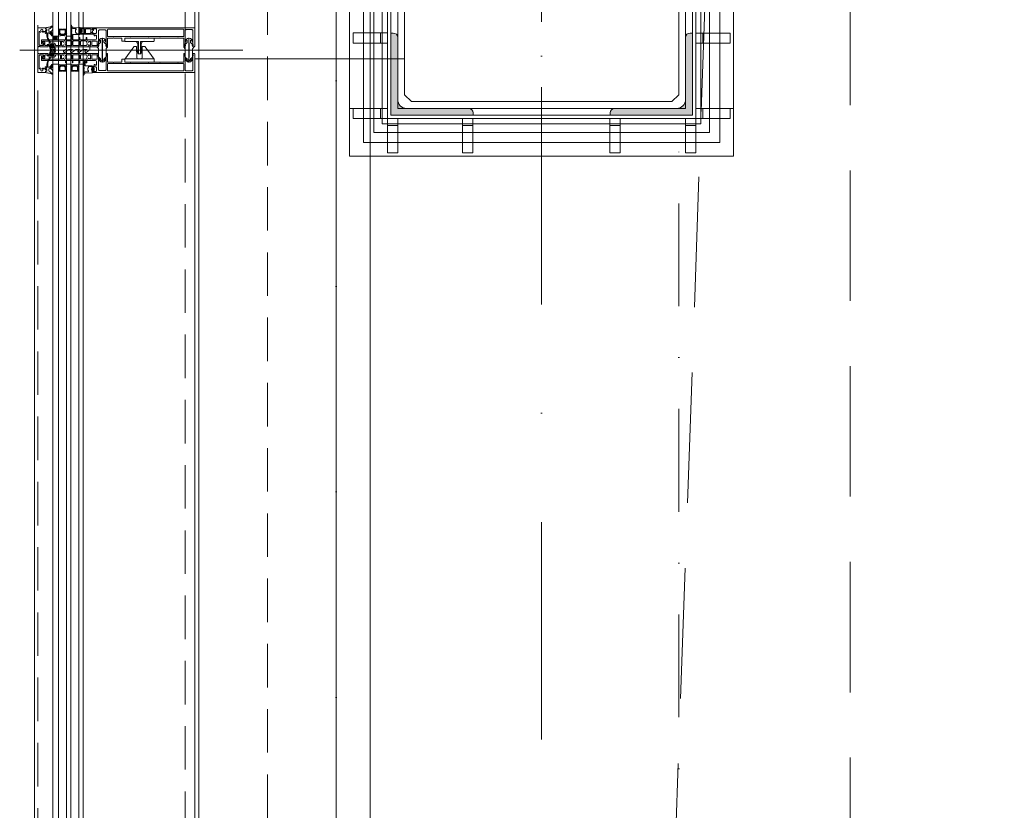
# Model space of a CAD drawing. Header units: millimetres. Extents: x 213386 to 506888, y 183055 to 450952.
# Tile 119 of 256: x 373015 to 374452, y 299597 to 300752. Entities that reach past the tile are written whole.
import ezdxf

# ---------------------------------------------------------------- set-up
doc = ezdxf.new("R2010")
doc.units = ezdxf.units.MM
for name, pattern in [('CK_Čerchovaná 50', [6, 3, -1.5, 0, -1.5]), ('DASHDOTX2', [2, 1, -0.5, 0, -0.5]), ('ČERCHOVANÁ', [25.4, 12.7, -6.35, 0, -6.35]), ('ČÁRKOVANÁ', [19.05, 12.7, -6.35])]:
    doc.linetypes.add(name, pattern=pattern)
for name, color, linetype, lineweight in [('FASÁDA DETAILNÍ', 255, 'Continuous', 0), ('HU-obrys', 255, 'Continuous', 0), ('HU-ocel pohled', 255, 'Continuous', 0), ('HU-ocel rez', 255, 'Continuous', 0), ('HU-osy', 255, 'DASHDOTX2', 0), ('HU-slaba odstin sedi 254', 255, 'Continuous', 0), ('KOTY', 255, 'Continuous', 0), ('KOTY 50', 255, 'Continuous', 0), ('NOVA', 255, 'Continuous', 0), ('NOVÁ TLUSTÁ', 255, 'Continuous', 0), ('OSY', 255, 'Continuous', 0), ('TENKA', 255, 'Continuous', 0)]:
    doc.layers.add(name, color=color, linetype=linetype, lineweight=lineweight)
doc.layers.add('PLOCHY K PRONÁJMU', color=255, linetype='Continuous', lineweight=0, plot=False)
doc.layers.get('KOTY').off()
doc.layers.get('KOTY 50').off()

# ---------------------------------------------------------------- blocks, each defined once
blk = doc.blocks.new('NOVÁ PODLAHA')
at = {"layer": 'NOVA', "linetype": 'ČÁRKOVANÁ', "ltscale": 15}
blk.add_line((0, 750), (750, 22050), dxfattribs=at)
blk.add_lwpolyline([(750, 22050), (24950, 22050), (24950, 750), (750, 750)], close=True, dxfattribs=at)
at = {"layer": 'NOVA'}
blk.add_lwpolyline([(25700, 16457.5), (25700, 0), (0, 0), (0, 15942.5)], dxfattribs=at)
blk = doc.blocks.new('A$C657B7939')
at = {"layer": 'HU-slaba odstin sedi 254'}
h = blk.add_hatch(color=256, dxfattribs=at)
h.dxf.hatch_style = 1
h.paths.add_polyline_path([(0.01, 0.1135, 0.414214), (0.0035, 0.12), (0, 0.12), (0, 0), (0.12, 0), (0.12, 0.0035, 0.414214), (0.1135, 0.01), (0.023, 0.01, -0.414214), (0.01, 0.023)])
for p, q in [((0, 0.12), (0.0035, 0.12)), ((0, 0), (0, 0.12)), ((0.01, 0.1135), (0.01, 0.023)), ((0.023, 0.01), (0.1135, 0.01)), ((0.12, 0.0035), (0.12, 0)), ((0.12, 0), (0, 0))]:
    blk.add_line(p, q)
for centre, radius, start, end in [((0.0035, 0.1135), 0.0065, 0, 90), ((0.023, 0.023), 0.013, 180, 270), ((0.1135, 0.0035), 0.0065, 0, 90)]:
    blk.add_arc(centre, radius, start, end)
blk = doc.blocks.new('ztužení sloupů 2')
at = {"layer": 'HU-obrys', "ltscale": 100}
blk.add_lwpolyline([(141108.3, 177277.9), (141108.3, 176697.9), (141118.3, 176687.9), (141498.3, 176687.9), (141508.3, 176697.9), (141508.3, 177277.9), (141498.3, 177287.9), (141118.3, 177287.9)], close=True, dxfattribs=at)
at = {"layer": 'HU-ocel pohled'}
for p, q in [((141083.3, 177362.9), (141083.3, 177312.9)), ((141098.3, 177362.9), (141083.3, 177362.9)), ((141098.3, 177362.9), (141098.3, 177312.9)), ((141193, 177362.9), (141193, 177312.9)), ((141193, 177362.9), (141208, 177362.9)), ((141208, 177362.9), (141208, 177312.9)), ((141408, 177362.9), (141408, 177312.9)), ((141423, 177362.9), (141408, 177362.9)), ((141423, 177362.9), (141423, 177312.9)), ((141518.3, 177362.9), (141518.3, 177312.9)), ((141533.3, 177362.9), (141518.3, 177362.9)), ((141533.3, 177362.9), (141533.3, 177312.9)), ((141098.3, 177322.9), (141083.3, 177322.9)), ((141193, 177322.9), (141208, 177322.9)), ((141423, 177322.9), (141408, 177322.9)), ((141533.3, 177322.9), (141518.3, 177322.9)), ((141033.3, 177312.9), (141083.3, 177312.9)), ((141033.3, 177297.9), (141033.3, 177312.9)), ((141073.3, 177297.9), (141073.3, 177312.9)), ((141583.3, 177312.9), (141533.3, 177312.9)), ((141543.3, 177297.9), (141543.3, 177312.9)), ((141583.3, 177297.9), (141583.3, 177312.9)), ((141028, 177297.9), (141083.3, 177297.9)), ((141588, 177297.9), (141533.3, 177297.9)), ((141033.3, 177202.5), (141083.3, 177202.5)), ((141033.3, 177187.5), (141033.3, 177202.5)), ((141073.3, 177187.5), (141073.3, 177202.5)), ((141583.3, 177202.9), (141533.3, 177202.9)), ((141543.3, 177187.9), (141543.3, 177202.9)), ((141583.3, 177187.9), (141583.3, 177202.9)), ((141033.3, 177187.5), (141083.3, 177187.5)), ((141583.3, 177187.9), (141533.3, 177187.9)), ((141033.3, 176995.4), (141083.3, 176995.4)), ((141033.3, 176980.4), (141033.3, 176995.4)), ((141073.3, 176980.4), (141073.3, 176995.4)), ((141583.3, 176995.4), (141533.3, 176995.4)), ((141543.3, 176980.4), (141543.3, 176995.4)), ((141583.3, 176980.4), (141583.3, 176995.4)), ((141033.3, 176980.4), (141083.3, 176980.4)), ((141583.3, 176980.4), (141533.3, 176980.4)), ((141033.3, 176788.2), (141083.3, 176788.2)), ((141033.3, 176773.2), (141033.3, 176788.2)), ((141073.3, 176773.2), (141073.3, 176788.2)), ((141583.3, 176787.9), (141533.3, 176787.9)), ((141543.3, 176772.9), (141543.3, 176787.9)), ((141583.3, 176772.9), (141583.3, 176787.9)), ((141033.3, 176773.2), (141083.3, 176773.2)), ((141583.3, 176772.9), (141533.3, 176772.9)), ((141028, 176677.9), (141083.3, 176677.9)), ((141033.3, 176662.9), (141033.3, 176677.9)), ((141073.3, 176662.9), (141073.3, 176677.9)), ((141588, 176677.9), (141533.3, 176677.9)), ((141543.3, 176662.9), (141543.3, 176677.9)), ((141583.3, 176662.9), (141583.3, 176677.9)), ((141033.3, 176662.9), (141083.3, 176662.9)), ((141083.3, 176612.9), (141083.3, 176662.9)), ((141098.3, 176612.9), (141098.3, 176662.9)), ((141193, 176612.9), (141193, 176662.9)), ((141208, 176612.9), (141208, 176662.9)), ((141408, 176612.9), (141408, 176662.9)), ((141423, 176612.9), (141423, 176662.9)), ((141518.3, 176612.9), (141518.3, 176662.9)), ((141533.3, 176612.9), (141533.3, 176662.9)), ((141583.3, 176662.9), (141533.3, 176662.9)), ((141098.3, 176652.9), (141083.3, 176652.9)), ((141193, 176652.9), (141208, 176652.9)), ((141423, 176652.9), (141408, 176652.9)), ((141533.3, 176652.9), (141518.3, 176652.9)), ((141098.3, 176612.9), (141083.3, 176612.9)), ((141193, 176612.9), (141208, 176612.9)), ((141423, 176612.9), (141408, 176612.9)), ((141533.3, 176612.9), (141518.3, 176612.9))]:
    blk.add_line(p, q, dxfattribs=at)
for points in [[(141028, 177367.9), (141028, 176607.9), (141588, 176607.9), (141588, 177367.9)], [(141083.3, 177312.9), (141083.3, 176662.9), (141533.3, 176662.9), (141533.3, 177312.9)], [(141098.3, 177297.9), (141098.3, 176677.9), (141518.3, 176677.9), (141518.3, 177297.9)]]:
    blk.add_lwpolyline(points, close=True, dxfattribs=at)
at = {"layer": 'HU-osy', "ltscale": 100}
for p, q in [((141308.3, 176604.2), (141308.3, 177371.5)), ((141662.8, 176987.9), (140895.4, 176987.9))]:
    blk.add_line(p, q, dxfattribs=at)
at = {"layer": 'NOVÁ TLUSTÁ', "ltscale": 5}
for points in [[(141063.3, 177332.9), (141553.3, 177332.9), (141553.3, 176642.9), (141063.3, 176642.9)], [(141075.8, 177320.4), (141540.8, 177320.4), (141540.8, 176655.4), (141075.8, 176655.4)], [(141088.3, 177307.9), (141528.3, 177307.9), (141528.3, 176667.9), (141088.3, 176667.9)]]:
    blk.add_lwpolyline(points, close=True, dxfattribs=at)
at = {"layer": 'HU-ocel rez', "ltscale": 30}
for p, xscale, yscale, rotation in [((141088.3, 177307.9), 1000, 1000, 270), ((141528.3, 177307.9), -1000.000000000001, 1000.000000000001, 90), ((141088.3, 176667.9), -1000, 1000, 270), ((141528.3, 176667.9), 1000.000000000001, 1000.000000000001, 90)]:
    blk.add_blockref('A$C657B7939', p, dxfattribs=dict(at, xscale=xscale, yscale=yscale, rotation=rotation))
blk = doc.blocks.new('284336')
for points in [[(-0.7, -9.6), (-10, -9.6, 0.414511), (-10.5, -10.1), (-10.5, -15.5, -1), (-11.7, -15.5), (-11.7, -9.6), (-12.7, -8.9, -0.668884), (-12.6, -8.2), (-12, -8, 0.766384), (-12, -7.2), (-12.6, -7, -0.76831), (-12.6, -6.2), (-12, -6, 0.766384), (-12, -5.2), (-12.6, -5, -0.76831), (-12.6, -4.2), (-12, -4, 0.766384), (-12, -3.2), (-12.6, -3, -0.877523), (-12.5, -2.2), (-12.1, -2.2, 0.698129), (-11.8, -1.5, -0.220231), (-12.9, 0.8), (-12.9, 3.5, -0.157143), (-12.8, 3.7), (-12.7, 3.4, -0.067482), (-12.5, 2.5, 0.393136), (-8.7, -1), (-6.1, -1, -0.414214), (-5.6, -1.5), (-5.6, -2.2, -0.267949), (-5.9, -2.6), (-6.4, -2.9, 0.267949), (-6.6, -3.4), (-6.6, -5.8, 0.267949), (-6.4, -6.3), (-5.9, -6.6, -0.267949), (-5.6, -7), (-5.6, -8.1, 0.414215), (-5.1, -8.6), (-0.4, -8.6), (-0.4, -9.3, -0.414212), (-0.7, -9.6)], [(-0.4, 0), (-0.4, -2, 0.990243), (-0.4, -3), (0.9, -3, 0.414214), (1.2, -2.7), (1.2, -2.6, -0.668123), (1.7, -2.4), (2.7, -3.4, -0.199004), (2.9, -3.8), (2.9, -5.4, -0.199038), (2.7, -5.8), (1.7, -6.8, -0.668191), (1.2, -6.6), (1.2, -6.5, 0.414214), (0.9, -6.2), (-0.4, -6.2, 0.990269), (-0.4, -7.2), (-0.4, -8.6), (-5.1, -8.6, -0.414215), (-5.6, -8.1), (-5.6, -7, 0.267949), (-5.8, -6.6), (-6.3, -6.3, -0.267949), (-6.6, -5.8), (-6.6, -3.4, -0.267949), (-6.3, -3), (-5.8, -2.7, 0.267949), (-5.6, -2.2), (-5.6, -1.5, 0.414214), (-6.1, -1), (-8.7, -1, -0.393156), (-12.5, 2.5, 0.067572), (-12.7, 3.4), (-12.8, 3.7, -0.637545), (-12.1, 3.5), (-11.9, 2.5, 0.344315), (-10.1, 0.9), (0, 0.4, -0.406913), (0.4, 0), (-0.4, 0)], [(1.7, -4.3, 0.414235), (1.2, -3.8), (-0.7, -3.8, 0.414214), (-1.2, -4.3), (-1.2, -4.9, 0.414214), (-0.7, -5.4), (1.2, -5.4, 0.414235), (1.7, -4.9), (1.7, -4.3)]]:
    blk.add_lwpolyline(points, format="xyb", close=True)
blk = doc.blocks.new('nesystémový nástavec 18')
for p, q in [((-18, 6.8), (-18, 8.8)), ((-18, 0.5), (-18, 1.8)), ((-17.5, 9.3), (-15.4, 9.3)), ((-17, 6.3), (-17.5, 6.3)), ((-17.5, 2.3), (-17, 2.3)), ((-1.8, 0), (-17.5, 0)), ((-11, 8), (-17, 8)), ((-17, 8), (-17, 6.3)), ((-17, 2.3), (-17, 1.3)), ((-17, 1.3), (-11, 1.3)), ((-15.4, 9.3), (0, 9.3)), ((-11, 1.3), (-11, 8)), ((-2.8, 8), (-9.7, 8)), ((-9.7, 1.3), (-9.7, 8)), ((-9.7, 1.3), (-2.8, 1.3)), ((-1.8, 2.3), (-1.8, 7)), ((0, 0), (-1.8, 0)), ((-0.5, 7.3), (-0.5, 6.8)), ((-0.4, 2.2), (-0.5, 2)), ((-0.5, 2), (-0.5, 2)), ((0, 9.3), (0, 7.8)), ((0, 6.3), (0.5, 6.3)), ((1.2, 2.4), (0, 2.4)), ((0, 1.5), (0, 0)), ((0.5, 6.3), (0.9, 5.9)), ((0.9, 5.9), (0.9, 4.8)), ((0.9, 4.8), (0.9, 4.1)), ((0.9, 4.1), (1.2, 4.1)), ((1.2, 1.9), (1.2, 2.4)), ((1.4, 3.9), (1.4, 3.8)), ((1.6, 3.6), (1.6, 3.6)), ((1.8, 1.4), (1.7, 1.4)), ((2.2, 1.6), (1.8, 1.4)), ((2.4, 2.8), (2.4, 1.9))]:
    blk.add_line(p, q)
for centre, radius, start, end in [((-17.5, 8.8), 0.5, 90, 180), ((-17.5, 6.8), 0.5, 180.0012, 269.9988), ((-17.5, 1.8), 0.5, 89.999, 180.0002), ((-17.5, 0.5), 0.5, 180, 270), ((-15.4, 9.8), 0.5, 270, 270.084), ((-2.8, 7), 1, 0, 90), ((-2.8, 2.3), 1, 270, 0), ((0, 7.3), 0.5, 89.9955, 180.0071), ((0, 6.8), 0.5, 179.9949, 270.006), ((0, 2), 0.5, 179.9716, 270.0327), ((0, 1.9), 0.5, 89.9975, 144.0007), ((0.7, 4.8), 0.2, 359.9656, 0.0344), ((1.2, 3.9), 0.2, 359.9707, 90.0249), ((1.7, 1.9), 0.5, 179.9991, 270), ((1.6, 3.8), 0.2, 179.9737, 270.035), ((1.6, 2.8), 0.8, 0.0065, 89.9919), ((2.1, 1.9), 0.3, 299.9815, 0.0183)]:
    blk.add_arc(centre, radius, start, end)
blk = doc.blocks.new('433270')
blk.add_lwpolyline([(1, 0, 0.414364), (0, -1), (0, -1.4, 0.255924), (0.2, -1.8, -0.547723), (0.2, -3.2, 0.255924), (0, -3.6), (0, -14.6, 0.414214), (0.3, -14.9), (1.2, -14.9, 0.414214), (1.7, -14.4), (1.7, -10.3, -0.414214), (2, -10), (6, -10, 0.414248), (7, -9), (7, -7.7, 0.414179), (6.5, -7.2), (5.7, -7.2, 0.414232), (5.4, -7.5), (5.4, -8.2, -0.414198), (5.1, -8.5), (2.8, -8.5, -0.414204), (1.8, -7.5), (1.8, -4.5, -0.147432), (2, -3.9, 0.147461), (2.4, -2.5), (2.4, -2.3, -0.414214), (2.9, -1.8), (21.9, -1.8, -0.668178), (22.2, -2.7), (22.2, -2.7, 1), (21.6, -3.3), (21.5, -3.4, 0.198912), (21.4, -3.7), (21.4, -4, 0.414214), (22.1, -4.7), (22.4, -4.7, 0.576988), (22.6, -4.3, -0.311246), (24.6, -4.3, 0.576988), (24.8, -4.7), (25.3, -4.7, -0.260065), (25.3, -6.6), (24.8, -6.6, 0.576988), (24.6, -7.1, -0.311246), (22.6, -7.1, 0.576988), (22.4, -6.6), (22.1, -6.6, 0.414214), (21.4, -7.3), (21.4, -7.6, 0.267949), (21.6, -8), (21.9, -8.2, -0.637047), (21.7, -10), (19.8, -10.7, 0.315299), (19.5, -11.2), (19.5, -11.5, 0.520567), (20.2, -12), (22.8, -11, -0.520567), (23.5, -11.5), (23.5, -12.5, 0.414062), (24, -13), (25, -13, 0.414186), (25.5, -12.5), (25.5, -11.5, -0.414182), (26, -11), (27, -11, 0.414214), (27.5, -10.5), (27.5, -0.5, 0.414214), (27, 0), (1, 0)], format="xyb", close=True)
blk = doc.blocks.new('284325')
for points in [[(0.8, -5.2, -0.560316), (0.9, -4.7), (1.9, -4.4, 0.3153), (2.1, -4.1), (2.1, -1.9, 0.451558), (1.8, -1.6), (0.9, -1.7, -0.399586), (0.6, -1.5), (0.3, -0.1, -0.415977), (0.5, 0.3, 0.024107), (6.1, 1.2, 0.076636), (9, 2.3, -0.577615), (10.8, 1.3), (10, 1.4, 0.283171), (9.1, 0.9, -0.168429), (7.1, -0.7), (5.9, -1.2, 0.315302), (5.2, -2.1), (5.2, -4.2, 0.269719), (6.8, -6.8, -0.194797), (10.2, -11.5, -0.342663), (9.2, -11.2, 0.119207), (5.4, -7.6, 0.578571), (3.6, -8.6), (3.6, -11.8, 0.176415), (6.2, -18.7, -1), (5.2, -19.5, -0.176415), (2.4, -11.8), (2.4, -8.9, 0.208286), (0.8, -5.2)], [(9, -6.7), (10.3, -8.8, -0.134555), (10.8, -10.6, -0.339795), (10.2, -11.5, 0.194788), (6.8, -6.8, -0.269736), (5.2, -4.2), (5.2, -2.1, -0.315302), (5.9, -1.2), (7.1, -0.7, 0.168429), (9.1, 0.9, -0.283167), (10, 1.4), (10.8, 1.3), (10.8, -0.7, -0.070852), (10.7, -1.3), (9.9, -3.9, -0.241839), (9.1, -4.8), (7.9, -5.2, 0.836024), (8.1, -6.2), (8.1, -6.2, -0.255349), (9, -6.7)]]:
    blk.add_lwpolyline(points, format="xyb", close=True)
blk = doc.blocks.new('244748_a')
blk.add_lwpolyline([(8.3, -1.7, 0.082248), (6.3, -0.9, -1.09695), (6.9, -0.1, -0.315353), (11.3, -5.2, -0.480529), (10.9, -5.6), (4.3, -5.6), (4.1, -5.5), (-16.5, -5.5), (-16.7, -5.6), (-20.4, -5.6, 0.574019), (-21.9, -4.8), (-23, -5.4, 0.524827), (-23, -5.9), (-21.9, -6.5, 0.574021), (-20.4, -5.7), (-16.7, -5.7), (-16.5, -5.9), (4.1, -5.9), (4.3, -5.7), (10.9, -5.7, -0.480529), (11.3, -6.1, -0.326229), (6.9, -11.1, -1.09695), (6.3, -10.3, 0.081457), (8.3, -9.6, 0.599203), (7.5, -8.1), (5.5, -8.1, 0.198965), (5.2, -8.2), (2.2, -11.2), (0.9, -12, -0.738038), (0.5, -11.6), (0.9, -11, 1), (0.3, -10.7), (0, -11.3), (-1, -11.3, 0.619205), (-1.4, -12.1), (-1.3, -12.4, -0.808139), (-2, -13), (-3.6, -11.4, 0.198906), (-4.3, -11.2), (-15, -11.2, -0.198936), (-16.8, -10.4), (-19, -8.2, 0.198942), (-19.3, -8.1), (-20.7, -8.1, 0.500217), (-21.1, -8.7, 0.122037), (-18.5, -10.3, -1.093735), (-19.1, -11.1, -0.240768), (-23.7, -6.1, -0.106226), (-23.7, -5.2, -0.256232), (-19, -0.1, -1.093735), (-18.4, -0.9, 0.116856), (-21.1, -2.6, 0.500217), (-20.7, -3.3), (-19.3, -3.3, 0.198942), (-19, -3.1), (-16.8, -0.9, -0.198936), (-15, -0.2), (-4.3, -0.2, 0.198907), (-3.6, 0.1), (-2, 1.7, -0.808139), (-1.3, 1.1), (-1.4, 0.8, 0.619205), (-1, 0), (0, 0), (0.3, -0.6, 1), (0.9, -0.3), (0.5, 0.3, -0.738038), (0.9, 0.7), (2.2, -0.2), (5.2, -3.1, 0.198965), (5.5, -3.3), (7.5, -3.3, 0.599203)], format="xyb", close=True)
blk = doc.blocks.new('236134_0100_s_v')
for points in [[(22.8, -23), (22.8, -5), (42, -5, 0.414214), (43, -4), (43, -1, 0.414214), (42, 0), (1, 0, 0.414214), (0, -1), (0, -4, 0.414214), (1, -5), (20.2, -5), (20.2, -23)], [(15, -5, -0.414214), (19, -9), (19, -16.6, 0.165764), (19.5, -23), (23.5, -23, 0.165764), (24, -16.6), (24, -9, -0.414214), (28, -5)]]:
    blk.add_lwpolyline(points, format="xyb")
blk = doc.blocks.new('236134_0200_s_v')
for points in [[(19.6, 5, -0.41166), (17.6, 7), (17.4, 22.2, 0.344217), (17.1, 22.7), (16, 23), (14, 23, 0.240828), (13.2, 22.6), (0.2, 4.6)], [(23.4, 5, 0.41166), (25.4, 7), (25.6, 22.2, -0.344217), (25.9, 22.7), (27, 23), (29, 23, -0.240828), (29.8, 22.6), (42.8, 4.6)]]:
    blk.add_lwpolyline(points, format="xyb")
blk.add_lwpolyline([(42, 5), (1, 5, 0.414214), (0, 4), (0, 1, 0.414214), (1, 0), (42, 0, 0.414214), (43, 1), (43, 4, 0.414214)], format="xyb", close=True)
blk = doc.blocks.new('288126')
for points in [[(-16.5, 0), (16.5, 0)], [(-21.4, -6.3), (-17.8, -3.7)], [(-14.7, -4.5), (-19.9, -8.3)], [(-17, -2.1), (-17, -0.5)], [(-8.8, -4.3), (-14.1, -4.3)], [(-11, -6.3), (-8.7, -4.7)], [(-4.3, -4.5), (-9.5, -8.3)], [(1.8, -4.3), (-3.7, -4.3)], [(-0.4, -6.4), (1.9, -4.7)], [(6.3, -4.5), (1.1, -8.4)], [(12.2, -4.3), (6.9, -4.3)], [(10, -6.4), (12.3, -4.7)], [(16.6, -4.6), (11.5, -8.4)], [(17, -0.5), (17, -3.8)]]:
    blk.add_lwpolyline(points)
for centre, radius, start, end in [((16.5, -0.5), 0.5, 0, 90), ((-20.6, -7.3), 1.25, 126.7059, 306.7059), ((-16.5, -0.5), 0.5, 90, 180), ((-10.2, -7.3), 1.25, 126.7059, 306.7059), ((0.4, -7.4), 1.25, 126.7059, 306.7059), ((10.8, -7.4), 1.25, 126.7059, 306.7059), ((16, -3.8), 1, 306.7059, 0)]:
    blk.add_arc(centre, radius, start, end)
at = {"extrusion": (0, 0, -1)}
for centre, radius, start, end in [((19, -2.1), 2, 180, 233.2941), ((14.1, -5.3), 1, 53.2941, 90), ((8.8, -4.5), 0.2, 90, 233.2941), ((3.7, -5.3), 1, 53.2941, 90), ((-1.8, -4.5), 0.2, 90, 233.2941), ((-6.9, -5.3), 1, 53.2941, 90), ((-12.2, -4.5), 0.2, 90, 233.2941)]:
    blk.add_arc(centre, radius, start, end, dxfattribs=at)
blk = doc.blocks.new('246426')
for points in [[(-1.8, 0.6), (-2.9, -0.4, 0.198926), (-3.2, -1.1), (-3.2, -2.3, 0.198926), (-2.9, -3), (-1.8, -4, 0.637051), (-1.5, -3.9), (-1.5, -3.4), (-0.3, -3.4, -0.41484), (0, -3.7), (0, -5.2, 0.414232), (0.5, -5.7), (2.1, -5.7, 0.071862), (2.2, -5.7, 0.157876), (3.7, -4.6, 0.360336), (3.5, 2.4, 0.964062), (2.5, 1.5, -0.403385), (2.3, -4.3, -0.190964), (2.1, -4.4), (1.7, -4.4, -0.414214), (1.2, -3.9), (1.2, 1.3, 0.414201), (0.2, 2.3), (0, 2.3), (0, 0.3, -0.414214), (-0.3, 0), (-1.5, 0), (-1.5, 0.5, 0.637051), (-1.8, 0.6)], [(-2.3, -1.4, -0.414214), (-1.9, -1), (-0.4, -1, -0.414214), (0, -1.4), (0, -2, -0.414214), (-0.4, -2.4), (-1.9, -2.4, -0.414214), (-2.3, -2), (-2.3, -1.4)]]:
    blk.add_lwpolyline(points, format="xyb", close=True)

msp = doc.modelspace()

# ---------------------------------------------------------------- hatches: boundary and pattern name
at = {"layer": 'FASÁDA DETAILNÍ'}
h = msp.add_hatch(dxfattribs=at)
h.set_pattern_fill('ANSI31', color=256, scale=0.5, angle=585)
h.set_pattern_definition([(270, (440451.9952, 290407.7333), (1.5875, -8e-16), [])])
h.paths.add_polyline_path([(373071.6, 300722.2), (373071.6, 300727.7), (373063.6, 300727.7), (373063.6, 300722.2)])

# ---------------------------------------------------------------- linework, layer by layer
for p, q in [((373063.6, 288952.7), (373063.6, 307967.2)), ((373063.6, 293752.7), (373063.6, 307967.2)), ((373063.6, 284292.2), (373063.6, 307967.2)), ((373071.6, 307967.2), (373071.6, 288952.7)), ((373071.6, 307967.2), (373071.6, 293752.7)), ((373071.6, 307967.2), (373071.6, 297319)), ((373071.6, 307967.2), (373071.6, 292519)), ((373071.6, 307967.2), (373071.6, 287719)), ((373083.6, 288952.7), (373083.6, 307967.2)), ((373083.6, 293752.7), (373083.6, 307967.2)), ((373083.6, 297319), (373083.6, 307967.2)), ((373083.6, 292519), (373083.6, 307967.2)), ((373083.6, 287719), (373083.6, 307967.2)), ((373089.6, 307967.2), (373089.6, 288952.7)), ((373089.6, 307967.2), (373089.6, 293752.7)), ((373089.6, 307967.2), (373089.6, 297319)), ((373089.6, 307967.2), (373089.6, 292519)), ((373089.6, 307967.2), (373089.6, 287719)), ((373101.6, 288952.7), (373101.6, 307967.2)), ((373101.6, 293752.7), (373101.6, 307967.2)), ((373101.6, 297319), (373101.6, 307967.2)), ((373101.6, 292519), (373101.6, 307967.2)), ((373101.6, 287719), (373101.6, 307967.2)), ((373107.6, 307967.2), (373107.6, 288952.7)), ((373107.6, 307967.2), (373107.6, 293752.7)), ((373063.6, 300727.7), (373063.6, 301136.7)), ((373071.6, 301136.7), (373071.6, 300727.7)), ((373083.6, 300727.7), (373083.6, 301136.7)), ((373089.6, 301136.7), (373089.6, 300727.7)), ((373071.6, 300727.7), (373063.6, 300727.7)), ((373089.6, 300727.7), (373083.6, 300727.7)), ((373340.8, 300707.2), (373015.1, 300707.2)), ((373063.6, 298777.7), (373063.6, 300686.7)), ((373063.6, 300343.7), (373063.6, 300686.7)), ((373063.6, 300686.7), (373071.6, 300686.7)), ((373071.6, 300686.7), (373071.6, 300343.7)), ((373071.6, 300679.1), (373071.6, 298777.7)), ((373083.6, 300343.7), (373083.6, 300686.7)), ((373083.6, 300686.7), (373089.6, 300686.7)), ((373083.6, 298777.7), (373083.6, 300679.1)), ((373089.6, 300686.7), (373089.6, 300343.7)), ((373089.6, 300679.1), (373089.6, 298777.7)), ((373101.6, 300343.7), (373101.6, 300686.7)), ((373101.6, 300686.7), (373107.6, 300686.7)), ((373101.6, 298777.7), (373101.6, 300679.1)), ((373107.6, 300686.7), (373107.6, 300343.7)), ((373107.6, 300686.7), (373107.6, 298777.7)), ((373270.6, 300675.7), (373270.6, 298788.7))]:
    msp.add_line(p, q, dxfattribs=at)
for points in [[(399616.6, 284292.2), (373036.6, 284292.2), (373036.6, 307972.2), (399616.6, 307972.2)], [(399376.6, 284532.2), (373276.6, 284532.2), (373276.6, 307732.2), (399376.6, 307732.2)], [(399176.6, 284732.2), (373476.6, 284732.2), (373476.6, 307532.2), (399176.6, 307532.2)], [(373082.6, 300737.7), (373082.6, 300731.7), (373080.6, 300729.7), (373074.6, 300729.7), (373072.6, 300731.7), (373072.6, 300737.7), (373077.1, 300737.7), (373077.1, 300737.2), (373078.1, 300737.2), (373078.1, 300737.7)], [(373073.6, 300736.7), (373081.6, 300736.7), (373081.6, 300732.1), (373080.2, 300730.7), (373075.2, 300730.7), (373073.6, 300732.1)], [(373063.6, 300722.2), (373063.6, 300727.7), (373071.6, 300727.7), (373071.6, 300722.2)], [(373082.6, 300676.7), (373082.6, 300682.7), (373080.6, 300684.7), (373074.6, 300684.7), (373072.6, 300682.7), (373072.6, 300676.7), (373077.1, 300676.7), (373077.1, 300677.2), (373078.1, 300677.2), (373078.1, 300676.7)], [(373073.6, 300677.7), (373081.6, 300677.7), (373081.6, 300682.2), (373080.2, 300683.7), (373075.2, 300683.7), (373073.6, 300682.2)], [(373100.6, 300676.7), (373100.6, 300682.7), (373098.6, 300684.7), (373092.6, 300684.7), (373090.6, 300682.7), (373090.6, 300676.7), (373095.1, 300676.7), (373095.1, 300677.2), (373096.1, 300677.2), (373096.1, 300676.7)], [(373091.6, 300677.7), (373099.6, 300677.7), (373099.6, 300682.2), (373098.2, 300683.7), (373093.2, 300683.7), (373091.6, 300682.2)]]:
    msp.add_lwpolyline(points, close=True, dxfattribs=at)
at = {"layer": 'FASÁDA DETAILNÍ', "linetype": 'ČÁRKOVANÁ', "ltscale": 5}
msp.add_lwpolyline([(399611.6, 284297.2), (373041.6, 284297.2), (373041.6, 307967.2), (399611.6, 307967.2)], close=True, dxfattribs=at)
at = {"layer": 'FASÁDA DETAILNÍ', "color": 7, "linetype": 'ČÁRKOVANÁ', "ltscale": 5}
for points in [[(399396.6, 284512.2), (373256.6, 284512.2), (373256.6, 307752.2), (399396.6, 307752.2)], [(399276.6, 284632.2), (373376.6, 284632.2), (373376.6, 307632.2), (399276.6, 307632.2)]]:
    msp.add_lwpolyline(points, close=True, dxfattribs=at)
at = {"layer": 'FASÁDA DETAILNÍ'}
msp.add_lwpolyline([(373270.6, 300738.7), (373270.6, 301125.7)], dxfattribs=at)
for points in [[(373269.6, 300739.7), (373121.1, 300739.7, 0.414214), (373120.6, 300739.2), (373120.6, 300737.9, 0.41422), (373121.1, 300737.4), (373121.6, 300737.4), (373121.6, 300738.4), (373126.1, 300738.4, -0.414214), (373127.1, 300737.4), (373127.1, 300732.7, -0.414214), (373126.1, 300731.7), (373121.6, 300731.7), (373121.6, 300733.4), (373121.1, 300733.4, 0.414201), (373120.6, 300732.9), (373120.6, 300730.9, 0.414214), (373121.1, 300730.4), (373123.3, 300730.4, -0.414214), (373123.8, 300729.9), (373123.8, 300728.1), (373125, 300728.1), (373125, 300729.3), (373126.8, 300729.3, -0.414214), (373127.1, 300729), (373127.1, 300723.7, -0.414167), (373125.6, 300722.2), (373118.6, 300722.2), (373114.5, 300722.2, 0.57735), (373114.2, 300721.6), (373114.7, 300720.7), (373115.1, 300719.2, 0.488701), (373115.6, 300719), (373118, 300720.5), (373118.4, 300720.5, -0.432566), (373118.6, 300720.3), (373118.6, 300713.9, -0.548397), (373118.4, 300713.8), (373116, 300714.8, 0.425336), (373115.7, 300714.7), (373114.9, 300712.7, 0.531563), (373115.3, 300712.2), (373117.3, 300712.2, 0.231306), (373117.6, 300712.3, -0.306185), (373117.9, 300712.4), (373118.6, 300712.2), (373129.1, 300712.2, 0.414214), (373130.1, 300713.2), (373130.1, 300713.7), (373129.3, 300713.7), (373129.3, 300715.2), (373130, 300716.3, 0.13165), (373130.1, 300716.8), (373130.1, 300735.2, -0.414214), (373131.6, 300736.7), (373135.1, 300736.7, -0.399985), (373136.1, 300736.7), (373139.8, 300736.7, -0.414214), (373141.3, 300735.2), (373141.3, 300716.8, 0.13165), (373141.5, 300716.3), (373142.1, 300715.2), (373142.1, 300713.7), (373141.3, 300713.7), (373141.3, 300713.2, 0.414214), (373142.3, 300712.2), (373142.8, 300712.2, 0.414214), (373143.3, 300712.7), (373143.3, 300724.3, -0.414214), (373143.8, 300724.8), (373151.2, 300724.8, -0.399985), (373152.2, 300724.8), (373163.8, 300724.8, -0.414214), (373164.3, 300724.3), (373164.3, 300720.7, 0.414214), (373164.8, 300720.2), (373167.8, 300720.2, 0.414214), (373168.3, 300720.7), (373168.3, 300724.3, -0.414214), (373168.8, 300724.8), (373176.1, 300724.8, -0.38324), (373177.1, 300724.8), (373202.6, 300724.8, -0.38324), (373203.6, 300724.8), (373219.1, 300724.8, -0.38324), (373220.1, 300724.8), (373245.6, 300724.8, -0.38324), (373246.6, 300724.8), (373253.9, 300724.8, -0.414214), (373254.4, 300724.3), (373254.4, 300712.7, 0.414214), (373254.9, 300712.2), (373255.4, 300712.2, 0.414214), (373256.4, 300713.2), (373256.4, 300713.7), (373255.6, 300713.7), (373255.6, 300715.2), (373256.3, 300716.3, 0.116937), (373256.4, 300716.8), (373256.4, 300735.7, -0.414232), (373257.9, 300737.2), (373261.6, 300737.2, -0.399985), (373262.6, 300737.2), (373266.1, 300737.2, -0.414232), (373267.6, 300735.7), (373267.6, 300716.8, 0.116937), (373267.8, 300716.3), (373268.4, 300715.2), (373268.4, 300713.7), (373267.6, 300713.7), (373267.6, 300713.2, 0.414214), (373268.6, 300712.2), (373269.6, 300712.2, 0.414214), (373270.6, 300713.2), (373270.6, 300738.7, 0.414214), (373269.6, 300739.7)], [(373143.8, 300737.6), (373253.9, 300737.6, -0.414214), (373254.4, 300737.1), (373254.4, 300727.4, -0.414214), (373253.9, 300726.9), (373143.8, 300726.9, -0.414214), (373143.3, 300727.4), (373143.3, 300737.1, -0.414214), (373143.8, 300737.6)], [(373076.1, 300712.2), (373065.1, 300712.2, -0.414426), (373064.6, 300712.7), (373064.6, 300713.1), (373065.6, 300713.1), (373065.6, 300714.6, 0.414214), (373064.6, 300715.6), (373063.1, 300715.6, 0.399985), (373062.1, 300715.6), (373060.6, 300715.6, 0.414214), (373059.6, 300714.6), (373059.6, 300713.2), (373060.6, 300713.2), (373060.6, 300712.7, -0.414456), (373060.1, 300712.2), (373058.8, 300712.2, -0.413971), (373058.5, 300712.5), (373058.5, 300713.7, 0.414214), (373058.2, 300714), (373055.2, 300714), (373055.2, 300715, -0.414214), (373055.7, 300715.5), (373057.6, 300715.5, 0.414214), (373058.1, 300716), (373058.1, 300719.5, 0.414206), (373057.1, 300720.5), (373048.8, 300720.5, 0.414206), (373048.3, 300720), (373048.3, 300718.1, 0.414219), (373048.8, 300717.6), (373049.6, 300717.6, -0.414214), (373050.1, 300717.1), (373050.1, 300716.6, -0.414214), (373049.6, 300716.1), (373047.8, 300716.1, -0.414214), (373046.8, 300717.1), (373046.8, 300721.2, -0.414214), (373047.8, 300722.2), (373076.1, 300722.2), (373080.2, 300722.2, -0.57735), (373080.6, 300721.6), (373080.1, 300720.7), (373079.7, 300719.2, -0.488701), (373079.2, 300719), (373076.8, 300720.5), (373076.3, 300720.5, 0.432566), (373076.1, 300720.3), (373076.1, 300713.9, 0.548397), (373076.4, 300713.8), (373078.8, 300714.8, -0.425336), (373079.1, 300714.7), (373079.9, 300712.7, -0.531563), (373079.5, 300712.2), (373077.5, 300712.2, -0.231306), (373077.2, 300712.3, 0.306185), (373076.9, 300712.4), (373076.1, 300712.2)], [(373073.9, 300720.5), (373060.2, 300720.5, 0.414214), (373059.7, 300720), (373059.7, 300717.7, 0.414214), (373060.2, 300717.2), (373065.2, 300717.2, -0.411139), (373067.2, 300715.2), (373067.2, 300714.3, 0.414214), (373067.7, 300713.8), (373073.9, 300713.8, 0.414214), (373074.4, 300714.3), (373074.4, 300720, 0.414214), (373073.9, 300720.5)], [(373114.3, 300712.2), (373102.4, 300712.2), (373080.5, 300712.2, -0.305837), (373080, 300712.5), (373079.1, 300714.8, 0.425336), (373078.8, 300714.9), (373077.2, 300714.1, -0.543753), (373076.1, 300714.8), (373076.1, 300719.7, -0.578182), (373077, 300720.3), (373079.2, 300719, 0.488505), (373079.7, 300719.2), (373080.1, 300720.7), (373080.9, 300722, -0.282478), (373081.2, 300722.2), (373081.6, 300722.2, 1.447009), (373081.9, 300722.3), (373081.9, 300725.3, -1), (373082.7, 300725.3), (373082.7, 300722.3, 1.447009), (373083.1, 300722.2), (373091.6, 300722.2, 1.447009), (373092, 300722.3), (373092, 300725.3, -1), (373092.8, 300725.3), (373092.8, 300722.3, 1.447009), (373093.1, 300722.2), (373101.6, 300722.2, 1.447009), (373102, 300722.3), (373102, 300725.3, -1), (373102.8, 300725.3), (373102.8, 300722.3, 1.447009), (373103.1, 300722.2), (373111.7, 300722.2, 1.447009), (373112, 300722.3), (373112, 300725.3, -1), (373112.8, 300725.3), (373112.8, 300722.3, 1.447009), (373113.2, 300722.2), (373113.6, 300722.2, -0.282478), (373113.9, 300722), (373114.7, 300720.7), (373115.1, 300719.2, 0.488505), (373115.5, 300719), (373117.7, 300720.3, -0.578182), (373118.6, 300719.7), (373118.6, 300714.8, -0.543753), (373117.6, 300714.1), (373116, 300714.9, 0.425336), (373115.7, 300714.8), (373114.8, 300712.5, -0.305837), (373114.3, 300712.2)], [(373083.2, 300713.8), (373090.1, 300713.8, 0.414218), (373091.1, 300714.8), (373091.1, 300719.6, 0.414218), (373090.1, 300720.6), (373083.7, 300720.6, 0.305619), (373082.3, 300719.6), (373081.6, 300717.7, 0.176429), (373081.5, 300715.6), (373081.8, 300714.8, 0.324916), (373083.2, 300713.8)], [(373093.4, 300713.8), (373101.4, 300713.8, 0.414214), (373102.4, 300714.8), (373102.4, 300719.6, 0.414214), (373101.4, 300720.6), (373093.4, 300720.6, 0.414214), (373092.4, 300719.6), (373092.4, 300714.8, 0.414214), (373093.4, 300713.8)], [(373104.7, 300713.8), (373111.6, 300713.8, 0.324916), (373113, 300714.8), (373113.3, 300715.6, 0.176429), (373113.2, 300717.7), (373112.4, 300719.6, 0.305619), (373111.1, 300720.6), (373104.7, 300720.6, 0.414218), (373103.7, 300719.6), (373103.7, 300714.8, 0.414218), (373104.7, 300713.8)], [(373127.9, 300714.3, -0.414214), (373127.4, 300713.8), (373120.9, 300713.8, -0.414214), (373120.4, 300714.3), (373120.4, 300720, -0.414214), (373120.9, 300720.5), (373127.4, 300720.5, -0.414214), (373127.9, 300720), (373127.9, 300714.3)], [(373076.1, 300702.2), (373065.1, 300702.2, 0.414426), (373064.6, 300701.7), (373064.6, 300701.2), (373065.6, 300701.2), (373065.6, 300699.7, -0.414214), (373064.6, 300698.7), (373063.1, 300698.7, -0.399985), (373062.1, 300698.7), (373060.6, 300698.7, -0.414214), (373059.6, 300699.7), (373059.6, 300701.2), (373060.6, 300701.2), (373060.6, 300701.7, 0.414456), (373060.1, 300702.2), (373058.8, 300702.2, 0.413971), (373058.5, 300701.9), (373058.5, 300700.7, -0.414214), (373058.2, 300700.4), (373055.2, 300700.4), (373055.2, 300699.4, 0.414214), (373055.7, 300698.9), (373057.6, 300698.9, -0.414214), (373058.1, 300698.4), (373058.1, 300694.9, -0.414206), (373057.1, 300693.9), (373048.8, 300693.9, -0.414206), (373048.3, 300694.4), (373048.3, 300696.3, -0.414219), (373048.8, 300696.8), (373049.6, 300696.8, 0.414214), (373050.1, 300697.3), (373050.1, 300697.8, 0.414214), (373049.6, 300698.3), (373047.8, 300698.3, 0.414214), (373046.8, 300697.3), (373046.8, 300693.2, 0.414214), (373047.8, 300692.2), (373076.1, 300692.2), (373080.2, 300692.2, 0.57735), (373080.6, 300692.8), (373080.1, 300693.6), (373079.7, 300695.1, 0.488701), (373079.2, 300695.3), (373076.8, 300693.9), (373076.3, 300693.9, -0.432566), (373076.1, 300694.1), (373076.1, 300700.4, -0.548397), (373076.4, 300700.5), (373078.8, 300699.5, 0.425336), (373079.1, 300699.6), (373079.9, 300701.6, 0.531563), (373079.5, 300702.2), (373077.5, 300702.2, 0.231306), (373077.2, 300702, -0.306185), (373076.9, 300701.9), (373076.1, 300702.2)], [(373073.9, 300693.9), (373060.2, 300693.9, -0.414214), (373059.7, 300694.4), (373059.7, 300696.6, -0.414214), (373060.2, 300697.1), (373065.2, 300697.1, 0.411139), (373067.2, 300699.1), (373067.2, 300700.1, -0.414214), (373067.7, 300700.6), (373073.9, 300700.6, -0.414214), (373074.4, 300700.1), (373074.4, 300694.4, -0.414214), (373073.9, 300693.9)], [(373114.3, 300702.2), (373102.4, 300702.2), (373080.5, 300702.2, 0.305837), (373080, 300701.8), (373079.1, 300699.6, -0.425336), (373078.8, 300699.4), (373077.2, 300700.2, 0.543753), (373076.1, 300699.5), (373076.1, 300694.6, 0.578182), (373077, 300694.1), (373079.2, 300695.3, -0.488505), (373079.7, 300695.1), (373080.1, 300693.6), (373080.9, 300692.3, 0.282478), (373081.2, 300692.2), (373081.6, 300692.2, -1.447009), (373081.9, 300692), (373081.9, 300689.1, 1), (373082.7, 300689.1), (373082.7, 300692, -1.447009), (373083.1, 300692.2), (373091.6, 300692.2, -1.447009), (373092, 300692), (373092, 300689.1, 1), (373092.8, 300689.1), (373092.8, 300692, -1.447009), (373093.1, 300692.2), (373101.6, 300692.2, -1.447009), (373102, 300692), (373102, 300689.1, 1), (373102.8, 300689.1), (373102.8, 300692, -1.447009), (373103.1, 300692.2), (373111.7, 300692.2, -1.447009), (373112, 300692), (373112, 300689.1, 1), (373112.8, 300689.1), (373112.8, 300692, -1.447009), (373113.2, 300692.2), (373113.6, 300692.2, 0.282478), (373113.9, 300692.3), (373114.7, 300693.6), (373115.1, 300695.1, -0.488505), (373115.5, 300695.3), (373117.7, 300694.1, 0.578182), (373118.6, 300694.6), (373118.6, 300699.5, 0.543753), (373117.6, 300700.2), (373116, 300699.4, -0.425336), (373115.7, 300699.6), (373114.8, 300701.8, 0.305837), (373114.3, 300702.2)], [(373083.2, 300700.6), (373090.1, 300700.6, -0.414218), (373091.1, 300699.6), (373091.1, 300694.8, -0.414218), (373090.1, 300693.8), (373083.7, 300693.8, -0.305619), (373082.3, 300694.7), (373081.6, 300696.6, -0.176429), (373081.5, 300698.7), (373081.8, 300699.5, -0.324916), (373083.2, 300700.6)], [(373093.4, 300700.6), (373101.4, 300700.6, -0.414214), (373102.4, 300699.6), (373102.4, 300694.8, -0.414214), (373101.4, 300693.8), (373093.4, 300693.8, -0.414214), (373092.4, 300694.8), (373092.4, 300699.6, -0.414214), (373093.4, 300700.6)], [(373104.7, 300700.6), (373111.6, 300700.6, -0.324916), (373113, 300699.5), (373113.3, 300698.7, -0.176429), (373113.2, 300696.6), (373112.4, 300694.7, -0.305619), (373111.1, 300693.8), (373104.7, 300693.8, -0.414218), (373103.7, 300694.8), (373103.7, 300699.6, -0.414218), (373104.7, 300700.6)], [(373269.6, 300674.7), (373121.1, 300674.7, -0.414214), (373120.6, 300675.2), (373120.6, 300676.5, -0.41422), (373121.1, 300677), (373121.6, 300677), (373121.6, 300676), (373126.1, 300676, 0.414214), (373127.1, 300677), (373127.1, 300681.7, 0.414214), (373126.1, 300682.7), (373121.6, 300682.7), (373121.6, 300681), (373121.1, 300681, -0.414201), (373120.6, 300681.5), (373120.6, 300683.5, -0.414214), (373121.1, 300684), (373123.3, 300684, 0.414214), (373123.8, 300684.5), (373123.8, 300686.3), (373125, 300686.3), (373125, 300685.1), (373126.8, 300685.1, 0.414214), (373127.1, 300685.4), (373127.1, 300690.7, 0.414167), (373125.6, 300692.2), (373118.6, 300692.2), (373114.5, 300692.2, -0.57735), (373114.2, 300692.8), (373114.7, 300693.6), (373115.1, 300695.1, -0.488701), (373115.6, 300695.3), (373118, 300693.9), (373118.4, 300693.9, 0.432566), (373118.6, 300694.1), (373118.6, 300700.4, 0.548397), (373118.4, 300700.5), (373116, 300699.5, -0.425336), (373115.7, 300699.6), (373114.9, 300701.6, -0.531563), (373115.3, 300702.2), (373117.3, 300702.2, -0.231306), (373117.6, 300702, 0.306185), (373117.9, 300701.9), (373118.6, 300702.2), (373129.1, 300702.2, -0.414214), (373130.1, 300701.2), (373130.1, 300700.7), (373129.3, 300700.7), (373129.3, 300699.2), (373130, 300698, -0.13165), (373130.1, 300697.5), (373130.1, 300679.1, 0.414214), (373131.6, 300677.6), (373135.1, 300677.6, 0.399985), (373136.1, 300677.6), (373139.8, 300677.6, 0.414214), (373141.3, 300679.1), (373141.3, 300697.5, -0.13165), (373141.5, 300698), (373142.1, 300699.2), (373142.1, 300700.7), (373141.3, 300700.7), (373141.3, 300701.2, -0.414214), (373142.3, 300702.2), (373142.8, 300702.2, -0.414214), (373143.3, 300701.7), (373143.3, 300690.1, 0.414214), (373143.8, 300689.6), (373151.2, 300689.6, 0.399985), (373152.2, 300689.6), (373163.8, 300689.6, 0.414214), (373164.3, 300690.1), (373164.3, 300693.7, -0.414214), (373164.8, 300694.2), (373167.8, 300694.2, -0.414214), (373168.3, 300693.7), (373168.3, 300690.1, 0.414214), (373168.8, 300689.6), (373176.1, 300689.6, 0.38324), (373177.1, 300689.6), (373202.6, 300689.6, 0.38324), (373203.6, 300689.6), (373219.1, 300689.6, 0.38324), (373220.1, 300689.6), (373245.6, 300689.6, 0.38324), (373246.6, 300689.6), (373253.9, 300689.6, 0.414214), (373254.4, 300690.1), (373254.4, 300701.7, -0.414214), (373254.9, 300702.2), (373255.4, 300702.2, -0.414214), (373256.4, 300701.2), (373256.4, 300700.7), (373255.6, 300700.7), (373255.6, 300699.2), (373256.3, 300698, -0.116937), (373256.4, 300697.5), (373256.4, 300678.6, 0.414232), (373257.9, 300677.1), (373261.6, 300677.1, 0.399985), (373262.6, 300677.1), (373266.1, 300677.1, 0.414232), (373267.6, 300678.6), (373267.6, 300697.5, -0.116937), (373267.8, 300698), (373268.4, 300699.2), (373268.4, 300700.7), (373267.6, 300700.7), (373267.6, 300701.2, -0.414214), (373268.6, 300702.2), (373269.6, 300702.2, -0.414214), (373270.6, 300701.2), (373270.6, 300675.7, -0.414214), (373269.6, 300674.7)], [(373127.9, 300700.1, 0.414214), (373127.4, 300700.6), (373120.9, 300700.6, 0.414214), (373120.4, 300700.1), (373120.4, 300694.4, 0.414214), (373120.9, 300693.9), (373127.4, 300693.9, 0.414214), (373127.9, 300694.4), (373127.9, 300700.1)], [(373143.8, 300676.8), (373253.9, 300676.8, 0.414214), (373254.4, 300677.3), (373254.4, 300687, 0.414214), (373253.9, 300687.5), (373143.8, 300687.5, 0.414214), (373143.3, 300687), (373143.3, 300677.3, 0.414214), (373143.8, 300676.8)]]:
    msp.add_lwpolyline(points, format="xyb", close=True, dxfattribs=at)
for centre, radius, start, end in [((373072.1, 300735.5), 0.596, 213.0366, 326.9634), ((373072.1, 300735.2), 0.596, 213.0366, 326.9634), ((373072.1, 300734.9), 0.596, 213.0366, 326.9634), ((373072.1, 300734.6), 0.596, 213.0366, 326.9634), ((373072.1, 300734.3), 0.596, 213.0366, 326.9634), ((373072.1, 300734.1), 0.596, 213.0366, 326.9634), ((373072.1, 300733.8), 0.596, 213.0366, 326.9634), ((373072.1, 300733.5), 0.596, 213.0366, 326.9634), ((373072.1, 300733.2), 0.596, 213.0366, 326.9634), ((373072.1, 300732.9), 0.596, 213.0366, 326.9634), ((373072.1, 300732.6), 0.596, 213.0366, 326.9634), ((373072.1, 300732.3), 0.596, 213.0366, 326.9634), ((373072.1, 300732), 0.596, 213.0366, 326.9634), ((373072.3, 300732), 0.879, 223.5036, 316.0051), ((373072.4, 300732.1), 1.26, 231.5004, 308.0344), ((373082.9, 300732.1), 1.26, 231.9656, 308.4996), ((373083, 300732), 0.879, 223.9949, 316.4964), ((373083.1, 300735.5), 0.596, 213.0366, 326.9634), ((373083.1, 300735.2), 0.596, 213.0366, 326.9634), ((373083.1, 300734.9), 0.596, 213.0366, 326.9634), ((373083.1, 300734.6), 0.596, 213.0366, 326.9634), ((373083.1, 300734.3), 0.596, 213.0366, 326.9634), ((373083.1, 300734.1), 0.596, 213.0366, 326.9634), ((373083.1, 300733.8), 0.596, 213.0366, 326.9634), ((373083.1, 300733.5), 0.596, 213.0366, 326.9634), ((373083.1, 300733.2), 0.596, 213.0366, 326.9634), ((373083.1, 300732.9), 0.596, 213.0366, 326.9634), ((373083.1, 300732.6), 0.596, 213.0366, 326.9634), ((373083.1, 300732.3), 0.596, 213.0366, 326.9634), ((373083.1, 300732), 0.596, 213.0366, 326.9634), ((373072.6, 300732.2), 1.71, 237.3143, 302.7051), ((373072.7, 300732.5), 2.25, 241.5972, 298.4727), ((373072.9, 300732.8), 2.9, 244.7048, 294.6933), ((373073, 300733.2), 3.55, 247.591, 292.7062), ((373077.6, 300705.8), 22.7, 74.6728, 105.3272), ((373082.3, 300733.2), 3.55, 247.2938, 292.409), ((373082.4, 300732.8), 2.9, 245.3067, 295.2952), ((373082.6, 300732.5), 2.25, 241.5273, 298.4028), ((373082.7, 300732.2), 1.71, 237.2949, 302.6857), ((373077.6, 300708.5), 22.7, 254.6728, 285.3272), ((373073, 300681.1), 3.55, 67.2938, 112.409), ((373072.9, 300681.5), 2.9, 65.3067, 115.2952), ((373072.7, 300681.8), 2.25, 61.5273, 118.4028), ((373072.6, 300682.1), 1.71, 57.2949, 122.6857), ((373072.4, 300682.2), 1.26, 51.9656, 128.4996), ((373072.3, 300682.3), 0.879, 43.9949, 136.4964), ((373072.1, 300682.3), 0.596, 33.0366, 146.9634), ((373072.1, 300682), 0.596, 33.0366, 146.9634), ((373072.1, 300681.7), 0.596, 33.0366, 146.9634), ((373072.1, 300681.4), 0.596, 33.0366, 146.9634), ((373072.1, 300681.1), 0.596, 33.0366, 146.9634), ((373072.1, 300680.8), 0.596, 33.0366, 146.9634), ((373072.1, 300680.5), 0.596, 33.0366, 146.9634), ((373072.1, 300680.3), 0.596, 33.0366, 146.9634), ((373072.1, 300680), 0.596, 33.0366, 146.9634), ((373072.1, 300679.7), 0.596, 33.0366, 146.9634), ((373072.1, 300679.4), 0.596, 33.0366, 146.9634), ((373072.1, 300679.1), 0.596, 33.0366, 146.9634), ((373072.1, 300678.8), 0.596, 33.0366, 146.9634), ((373082.3, 300681.1), 3.55, 67.591, 112.7062), ((373082.4, 300681.5), 2.9, 64.7048, 114.6933), ((373082.6, 300681.8), 2.25, 61.5972, 118.4727), ((373082.7, 300682.1), 1.71, 57.3143, 122.7051), ((373082.9, 300682.2), 1.26, 51.5004, 128.0344), ((373083, 300682.3), 0.879, 43.5036, 136.0051), ((373083.1, 300682.3), 0.596, 33.0366, 146.9634), ((373083.1, 300682), 0.596, 33.0366, 146.9634), ((373083.1, 300681.7), 0.596, 33.0366, 146.9634), ((373083.1, 300681.4), 0.596, 33.0366, 146.9634), ((373083.1, 300681.1), 0.596, 33.0366, 146.9634), ((373083.1, 300680.8), 0.596, 33.0366, 146.9634), ((373083.1, 300680.5), 0.596, 33.0366, 146.9634), ((373083.1, 300680.3), 0.596, 33.0366, 146.9634), ((373083.1, 300680), 0.596, 33.0366, 146.9634), ((373083.1, 300679.7), 0.596, 33.0366, 146.9634), ((373083.1, 300679.4), 0.596, 33.0366, 146.9634), ((373083.1, 300679.1), 0.596, 33.0366, 146.9634), ((373083.1, 300678.8), 0.596, 33.0366, 146.9634), ((373095.6, 300708.5), 22.7, 254.6728, 285.3272), ((373091, 300681.1), 3.55, 67.2938, 112.409), ((373090.9, 300681.5), 2.9, 65.3067, 115.2952), ((373090.7, 300681.8), 2.25, 61.5273, 118.4028), ((373090.6, 300682.1), 1.71, 57.2949, 122.6857), ((373090.4, 300682.2), 1.26, 51.9656, 128.4996), ((373090.3, 300682.3), 0.879, 43.9949, 136.4964), ((373090.1, 300682.3), 0.596, 33.0366, 146.9634), ((373090.1, 300682), 0.596, 33.0366, 146.9634), ((373090.1, 300681.7), 0.596, 33.0366, 146.9634), ((373090.1, 300681.4), 0.596, 33.0366, 146.9634), ((373090.1, 300681.1), 0.596, 33.0366, 146.9634), ((373090.1, 300680.8), 0.596, 33.0366, 146.9634), ((373090.1, 300680.5), 0.596, 33.0366, 146.9634), ((373090.1, 300680.3), 0.596, 33.0366, 146.9634), ((373090.1, 300680), 0.596, 33.0366, 146.9634), ((373090.1, 300679.7), 0.596, 33.0366, 146.9634), ((373090.1, 300679.4), 0.596, 33.0366, 146.9634), ((373090.1, 300679.1), 0.596, 33.0366, 146.9634), ((373090.1, 300678.8), 0.596, 33.0366, 146.9634), ((373100.3, 300681.1), 3.55, 67.591, 112.7062), ((373100.4, 300681.5), 2.9, 64.7048, 114.6933), ((373100.6, 300681.8), 2.25, 61.5972, 118.4727), ((373100.7, 300682.1), 1.71, 57.3143, 122.7051), ((373100.9, 300682.2), 1.26, 51.5004, 128.0344), ((373101, 300682.3), 0.879, 43.5036, 136.0051), ((373101.1, 300682.3), 0.596, 33.0366, 146.9634), ((373101.1, 300682), 0.596, 33.0366, 146.9634), ((373101.1, 300681.7), 0.596, 33.0366, 146.9634), ((373101.1, 300681.4), 0.596, 33.0366, 146.9634), ((373101.1, 300681.1), 0.596, 33.0366, 146.9634), ((373101.1, 300680.8), 0.596, 33.0366, 146.9634), ((373101.1, 300680.5), 0.596, 33.0366, 146.9634), ((373101.1, 300680.3), 0.596, 33.0366, 146.9634), ((373101.1, 300680), 0.596, 33.0366, 146.9634), ((373101.1, 300679.7), 0.596, 33.0366, 146.9634), ((373101.1, 300679.4), 0.596, 33.0366, 146.9634), ((373101.1, 300679.1), 0.596, 33.0366, 146.9634), ((373101.1, 300678.8), 0.596, 33.0366, 146.9634)]:
    msp.add_arc(centre, radius, start, end, dxfattribs=at)
at = {"layer": 'NOVA'}
msp.add_line((373576.6, 300694.7), (373270.6, 300694.7), dxfattribs=at)
msp.add_line((373576.6, 300694.7), (373270.6, 300694.7), dxfattribs=at)
msp.add_line((373576.6, 300694.7), (373270.6, 300694.7), dxfattribs=at)
msp.add_line((373576.6, 300694.7), (373270.6, 300694.7), dxfattribs=at)
at = {"layer": 'OSY', "linetype": 'ČERCHOVANÁ', "ltscale": 25}
msp.add_line((373776.6, 308909.6), (373776.6, 283834.9), dxfattribs=at)
at = {"layer": 'PLOCHY K PRONÁJMU', "ltscale": 5}
msp.add_lwpolyline([(373526.6, 307482.2), (399126.6, 307482.2), (399126.6, 284782.2), (373526.6, 284782.2)], close=True, dxfattribs=at)
msp.add_lwpolyline([(379826.6, 296132.2), (374036.6, 296132.2), (374036.6, 296492.2), (373526.6, 296492.2), (373526.6, 300572.2), (374036.6, 300572.2), (374036.6, 301292.2), (373526.6, 301292.2), (373526.6, 305376.2)], dxfattribs=at)
at = {"layer": 'PLOCHY K PRONÁJMU', "color": 70, "ltscale": 5}
msp.add_lwpolyline([(373516.6, 301292.2), (374036.6, 301292.2), (374036.6, 300572.2), (373516.6, 300572.2)], close=True, dxfattribs=at)
at = {"layer": 'TENKA', "linetype": 'CK_Čerchovaná 50', "ltscale": 50}
for p, q in [((373476.6, 284532.2), (373476.6, 307732.2)), ((373976.6, 296432.2), (373976.6, 300632.2))]:
    msp.add_line(p, q, dxfattribs=at)
at = {"layer": 'TENKA', "ltscale": 20}
msp.add_lwpolyline([(373476.6, 296369.7), (373476.6, 300694.7)], dxfattribs=at)

# ---------------------------------------------------------------- block references
at = {"layer": 'FASÁDA DETAILNÍ'}
for name, p, rotation in [('433270', (373041.6, 300712.2), 90), ('246426', (373064.6, 300712.1), 270)]:
    msp.add_blockref(name, p, dxfattribs=dict(at, rotation=rotation))
for name, p in [('284325', (373052.5, 300739.7)), ('284336', (373103, 300739.7)), ('236134_0100_s_v', (373168.3, 300724.8)), ('288126', (373100.6, 300712.2)), ('236134_0200_s_v', (373168.3, 300689.6))]:
    msp.add_blockref(name, p, dxfattribs=at)
at = {"layer": 'FASÁDA DETAILNÍ', "xscale": -1}
for name, p, rotation in [('nesystémový nástavec 18', (373120.6, 300739.7), 180), ('244748_a', (373141.3, 300713.4), 270), ('244748_a', (373267.6, 300713.4), 270), ('246426', (373064.6, 300702.2), 270), ('433270', (373041.6, 300702.2), 90), ('284325', (373052.5, 300674.7), 180), ('284336', (373121, 300674.7), 180)]:
    msp.add_blockref(name, p, dxfattribs=dict(at, rotation=rotation))
at = {"layer": 'KOTY'}
msp.add_blockref('NOVÁ PODLAHA', (373476.6, 284732.2), dxfattribs=at)
at = {"layer": 'KOTY 50'}
msp.add_blockref('ztužení sloupů 2', (232468.3, 123944.3), dxfattribs=at)

doc.saveas('drawing.dxf')
